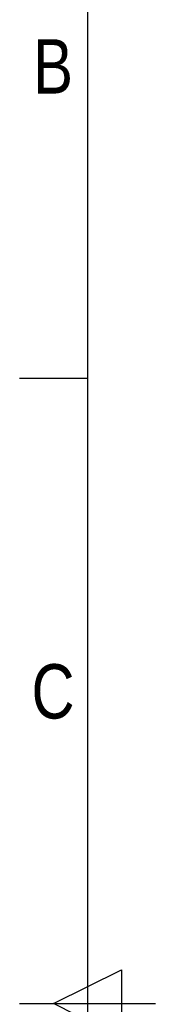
# Model space of a CAD drawing. Header units: millimetres. Extents: x 0 to 420, y 0 to 297.
# Tile 11 of 63: x 0 to 10, y 148 to 223. Entities that reach past the tile are written whole.
import ezdxf

# ---------------------------------------------------------------- set-up
doc = ezdxf.new("R2010")
doc.units = ezdxf.units.MM
doc.layers.add('CARTIGLIO', color=140, linetype='Continuous')
doc.styles.add('SLDTEXTSTYLE2', font='TXT', dxfattribs={"width": 0.821468})

msp = doc.modelspace()

# ---------------------------------------------------------------- linework, layer by layer
at = {"layer": 'CARTIGLIO', "linetype": 'Continuous'}
for p, q in [((5.1801, 291.8226), (5.1801, 5.171)), ((5.1801, 196.0996), (0.0059, 196.0996)), ((2.593, 148.4968), (7.7672, 151.0839)), ((7.7672, 151.0839), (7.7672, 145.9097)), ((0.0059, 148.4968), (10.3543, 148.4968)), ((7.7672, 145.9097), (2.593, 148.4968))]:
    msp.add_line(p, q, dxfattribs=at)

# ---------------------------------------------------------------- texts
at = {"layer": 'CARTIGLIO', "char_height": 4.1394, "attachment_point": 2, "style": 'SLDTEXTSTYLE2'}
for s, insert in [('B', (2.5598, 221.9541)), ('C', (2.5496, 174.3514))]:
    msp.add_mtext(s, dxfattribs=dict(at, insert=insert))

doc.saveas('drawing.dxf')
